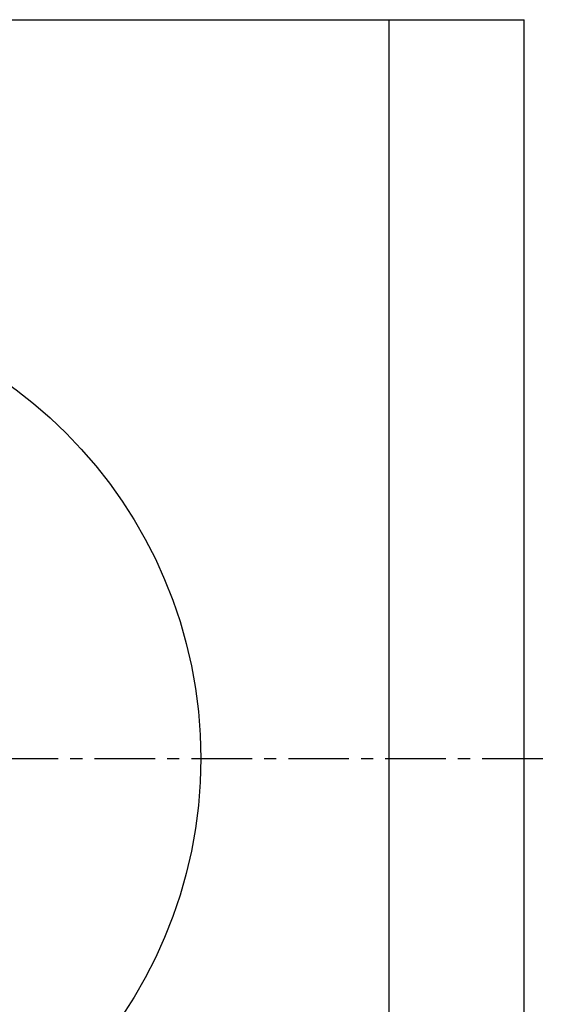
# Model space of a CAD drawing. Header units: millimetres. Extents: x 161 to 469, y 84 to 375.
# Tile 41 of 41: x 368 to 469, y 183 to 370. Entities that reach past the tile are written whole.
import ezdxf

# ---------------------------------------------------------------- set-up
doc = ezdxf.new("R2010")
doc.units = ezdxf.units.MM
doc.header["$LTSCALE"] = 30.734
doc.linetypes.add('CENTER', pattern=[0.6, 0.375, -0.075, 0.075, -0.075])
doc.layers.get('0').update_dxf_attribs({"linetype": 'CONTINUOUS'})
doc.layers.add('DEFAULT_1', color=7, linetype='CENTER')

msp = doc.modelspace()

# ---------------------------------------------------------------- linework, layer by layer
at = {"color": 7, "linetype": 'CONTINUOUS'}
for p, q in [((165.8, 370.31), (463.8, 370.31)), ((438.15, 89.31), (438.15, 370.31)), ((463.8, 89.31), (463.8, 370.31))]:
    msp.add_line(p, q, dxfattribs=at)
msp.add_circle((314.8, 229.81), 87.5, dxfattribs=at)
at = {"layer": 'DEFAULT_1', "color": 2, "linetype": 'CENTER'}
msp.add_line((160.8, 229.81), (468.8, 229.81), dxfattribs=at)

doc.saveas('drawing.dxf')
